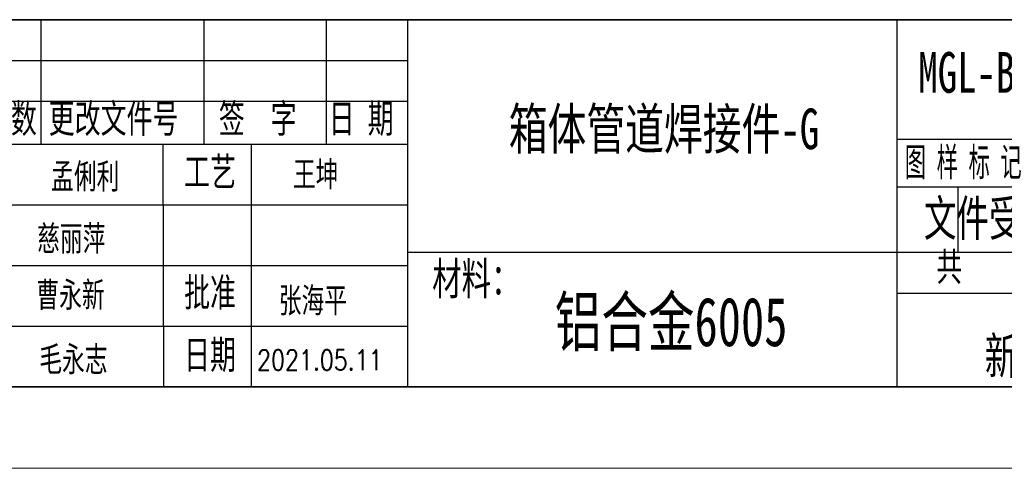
# Model space of a CAD drawing. Header units: millimetres. Extents: x 16930 to 21376, y -5668 to -2995.
# Tile 9 of 13: x 19112 to 20202, y -5668 to -5172. Entities that reach past the tile are written whole.
import ezdxf
from ezdxf.enums import TextEntityAlignment as Align

# ---------------------------------------------------------------- set-up
doc = ezdxf.new("R2010")
doc.units = ezdxf.units.MM
doc.layers.get('0').update_dxf_attribs({"linetype": 'CONTINUOUS'})
doc.layers.add('10', color=7, linetype='CONTINUOUS')
doc.layers.add('图框', color=7, linetype='CONTINUOUS')
doc.styles.add('SLDTEXTSTYLE1', font='仿宋_GB2312.ttf', dxfattribs={"width": 0.7, "bigfont": 'bigfont'})
doc.styles.add('SLDTEXTSTYLE2', font='仿宋_GB2312.ttf', dxfattribs={"width": 0.7})
doc.styles.add('UFIDATXT', font='TXT', dxfattribs={"bigfont": 'hzfs.shx'})
doc.styles.add('标准', font='仿宋_GB2312.ttf', dxfattribs={"width": 0.667})

# ---------------------------------------------------------------- blocks, each defined once
blk = doc.blocks.new('BMS')
at = {"layer": '图框', "color": 0}
for p, q in [((-1.58, 45.13), (-180, 45.13)), ((-180, 45.13), (0, 45.13)), ((-164.96, 29.84), (-164.96, 45.13)), ((-144.9, 29.84), (-144.9, 45.13)), ((-129.86, 29.84), (-129.86, 45.13)), ((-119.83, 0), (-119.83, 45.13)), ((-59.66, 0), (-59.66, 45.13)), ((-180, 40.11), (-119.83, 40.11)), ((-180.02, 35.1), (-119.84, 35.1)), ((-59.73, 30.46), (0, 30.46)), ((-180.02, 29.84), (-119.84, 29.84)), ((-180.02, 29.84), (-119.84, 29.84)), ((-139.08, 0), (-139.08, 29.84)), ((-59.66, 24.57), (0, 24.57)), ((-52.14, 16.54), (-52.14, 24.57)), ((-179.98, 22.38), (-119.81, 22.38)), ((-119.83, 16.54), (-59.66, 16.54)), ((-59.66, 16.54), (0, 16.54)), ((-179.98, 14.92), (-119.81, 14.92)), ((-59.66, 11.53), (0, 11.53)), ((-180, 7.46), (-119.83, 7.46)), ((-180, 0), (-1.58, 0)), ((-178.75, 0), (-1.58, 0)), ((-180, 0), (-1.58, 0)), ((-178.75, 0), (0, 0))]:
    blk.add_line(p, q, dxfattribs=at)
at = {"layer": '图框', "linetype": 'Continuous'}
blk.add_line((-149.87, 0), (-149.93, 29.84), dxfattribs=at)
at = {"layer": '图框'}
blk.add_line((0, 0), (-180, 0), dxfattribs=at)
blk.add_line((0, 0), (-180, 0), dxfattribs=at)
at = {"style": '标准', "width": 0.667}
for tag, p in [('工艺_001', (-130.03, 24.57)), ('校对_001', (-159.4, 16.68)), ('标准化_001', (-159.51, 9.77)), ('批准_001', (-129.75, 9.09)), ('审核_001', (-159.25, 1.85)), ('批准日期_001', (-129.64, 1.55))]:
    blk.add_attdef(tag, p, '', height=3.5, dxfattribs=at)
at = {"color": 1, "style": '标准', "width": 0.667}
blk.add_attdef('受控', text='', height=7, dxfattribs=at).set_placement((-48.36, 20.84), align=Align.MIDDLE)
at = {"layer": '图框', "color": 0, "attachment_point": 1, "style": '标准'}
for s, insert, char_height in [('\\fFangSong_GB2312|b0|i0|p34;处数', (-171.87, 34.75), 3.51), ('\\fFangSong_GB2312|b0|i0|p34; 更改文件号 ', (-165.62, 34.75), 3.51), ('\\fFangSong_GB2312|b0|i0|p34; 签  字 ', (-144.69, 34.75), 3.51), ('\\fFangSong_GB2312|b0|i0|p34; 日 期 ', (-131.17, 34.75), 3.51), ('\\fFangSong_GB2312|b0|i0|p34; 图 样 标 记 ', (-60.35, 29.4), 3.51), ('{\\fSimSun|b0|i0|c134|p2;工艺}', (-147.37, 28.2), 3.51), ('{\\fSimSun|b0|i0|c134|p2;共   }    {\\fSimSun|b0|i0|c134|p2;页}', (-54.84, 16.53), 3.51), ('\\fFangSong_GB2312|b0|i0|p34;材料：', (-116.85, 15.29), 3.9789), ('{\\fFangSong_GB2312|b0|i0|c134|p34; 标准化 }', (-181.07, 13.7), 3.51), ('{\\fSimSun|b0|i0|c134|p2;批准}', (-147.37, 13.38), 3.51), ('{\\fSimSun|b0|i0|c134|p2;日期}', (-147.37, 5.72), 3.51), ('新能源科技有限公司', (-48.87, 6.05), 4.476)]:
    blk.add_mtext(s, dxfattribs=dict(at, insert=insert, char_height=char_height))
at = {"layer": '图框', "color": 0, "style": '标准', "width": 0.8}
blk.add_attdef('设计', text='', height=3.51, dxfattribs=at).set_placement((-159.53, 24), align=Align.CENTER)

msp = doc.modelspace()

# ---------------------------------------------------------------- linework, layer by layer
at = {"layer": '图框', "color": 0}
for p, q in [((20606.2, -5171.97), (19000.45, -5171.97)), ((19000.45, -5171.97), (20620.45, -5171.97)), ((19000.45, -5578.12), (20606.2, -5578.12)), ((19011.74, -5578.12), (20606.2, -5578.12))]:
    msp.add_line(p, q, dxfattribs=at)
at = {"layer": '图框'}
msp.add_line((20620.45, -5578.12), (17155.45, -5578.12), dxfattribs=at)
at = {"layer": '图框', "linetype": 'Continuous', "lineweight": 18}
msp.add_line((20710.45, -5668.12), (16930.45, -5668.12), dxfattribs=at)

# ---------------------------------------------------------------- block references
ref = msp.add_blockref('BMS', (20620.45, -5578.12), dxfattribs=dict(xscale=9, yscale=9, zscale=9))
ref.add_attrib('受控', '文件受控', dxfattribs={"height": 45, "style": 'UFIDATXT', "width": 0.8}).set_placement((20185.19, -5390.59), align=Align.MIDDLE)
ref.add_attrib('设计', '孟俐利', dxfattribs={"layer": '图框', "color": 0, "height": 31.59, "style": 'UFIDATXT', "width": 0.8}).set_placement((19184.65, -5362.08), align=Align.CENTER)
ref.add_attrib('工艺_001', '王坤', (19414.58, -5359.62), dxfattribs={"height": 31.5, "style": 'UFIDATXT', "width": 0.8})
ref.add_attrib('校对_001', '慈丽萍', (19131.42, -5430.65), dxfattribs={"height": 31.5, "style": 'UFIDATXT', "width": 0.8})
ref.add_attrib('标准化_001', '曹永新', (19130.63, -5492.97), dxfattribs={"height": 31.5, "style": 'UFIDATXT', "width": 0.8})
ref.add_attrib('审核_001', '毛永志', (19133.79, -5564.22), dxfattribs={"height": 31.5, "style": 'UFIDATXT', "width": 0.8})
ref.add_attrib('批准_001', '张海平', (19398.91, -5499.13), dxfattribs={"height": 31.5, "style": 'UFIDATXT', "width": 0.8})
ref.add_attrib('批准日期_001', '2021.05.11', (19374.99, -5559.67), dxfattribs={"height": 22.5, "style": 'UFIDATXT', "width": 0.8})

# ---------------------------------------------------------------- texts
at = {"layer": '10', "insert": (19833.32, -5479.01), "char_height": 54, "attachment_point": 2, "style": 'SLDTEXTSTYLE2'}
msp.add_mtext('铝合金6005', dxfattribs=at)
at = {"layer": '图框', "char_height": 45, "attachment_point": 2, "style": 'SLDTEXTSTYLE1'}
for s, insert in [('MGL-B-BZEV(E34)-2101111', (20353.49, -5207.75)), ('\\M+194A0\\M+191CC\\M+18AC7\\M+193B9焊\\M+190DA\\M+18C8F-G', (19825.35, -5270.18))]:
    msp.add_mtext(s, dxfattribs=dict(at, insert=insert))

doc.saveas('drawing.dxf')
